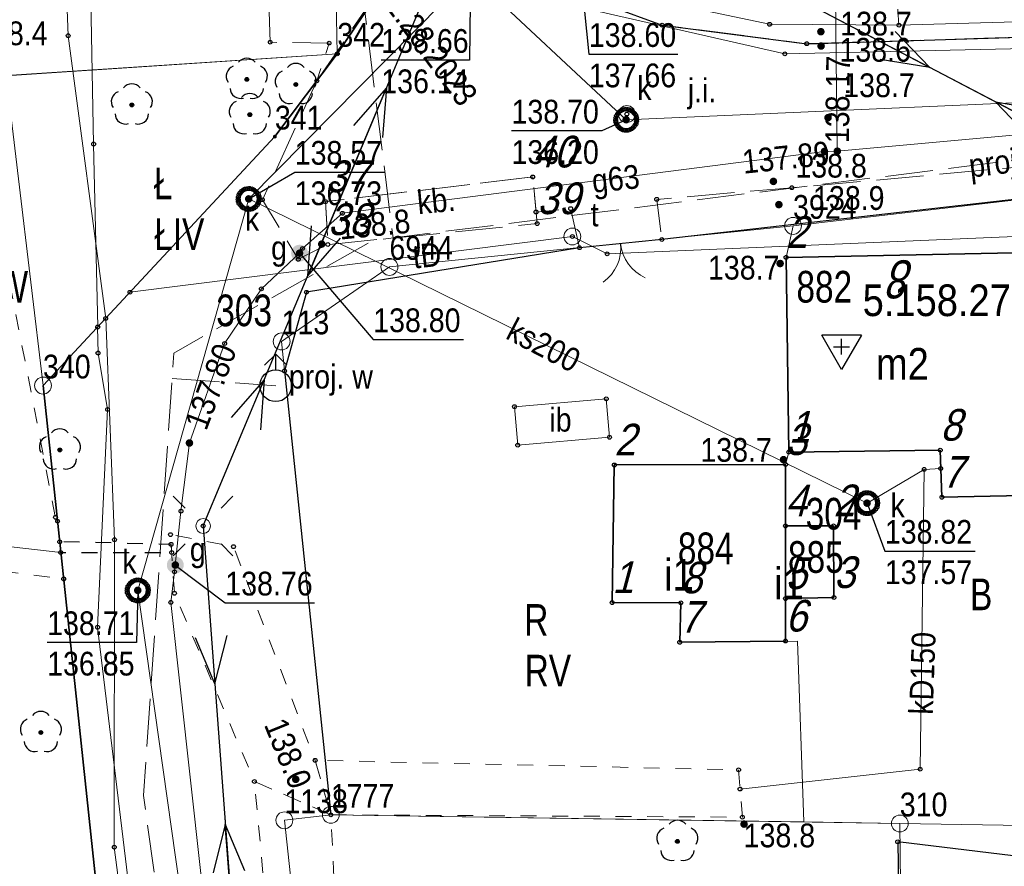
# Model space of a CAD drawing. Header units: metres. Extents: x 5548743 to 5556416, y 5707500 to 5714000.
# Tile 134 of 244: x 5553891 to 5553938, y 5710919 to 5710960. Entities that reach past the tile are written whole.
import ezdxf
from ezdxf.enums import TextEntityAlignment as Align

# ---------------------------------------------------------------- set-up
doc = ezdxf.new("R2010")
doc.units = ezdxf.units.M
for name, pattern in [('0.75_0.75', [1.5, 0.75, -0.75]), ('1.5_0.75', [2.25, 1.5, -0.75]), ('2.25_0.75', [3, 2.25, -0.75]), ('219-1000', [0]), ('otob_1000', [0]), ('suep_nn_1000', [0])]:
    doc.linetypes.add(name, pattern=pattern)
doc.layers.get('0').update_dxf_attribs({"color": 2, "lineweight": 5})
doc.styles.get("Standard").update_dxf_attribs({"font": 'Working1250', "width": 0.75})
doc.linetypes.add('902-1000', pattern='A,5,0,[1,ksztalty.shx,S=1,R=0,X=0,Y=0],5', length=10)

# ---------------------------------------------------------------- blocks, each defined once
blk = doc.blocks.new('PUNKTBUD')
at = {"color": 0}
blk.add_circle((0, 0), 0.09, dxfattribs=at)
blk = doc.blocks.new('203')
at = {"linetype": 'Continuous', "lineweight": 0}
h = blk.add_hatch(color=0, dxfattribs=at)
edge = h.paths.add_edge_path()
edge.add_arc((0, 0), 0.09, 0, 360)
blk = doc.blocks.new('202')
at = {"color": 0, "linetype": 'Continuous', "lineweight": 0}
blk.add_circle((0, 0), 0.4, dxfattribs=at)
blk = doc.blocks.new('SUEP1')
at = {"color": 0, "linetype": 'Continuous'}
for p, q in [((7.5, 0), (5.25, 0.75)), ((22.5, 0), (20.25, 0.75)), ((0, 0), (7.5, 0)), ((7.5, 0), (5.25, -0.75)), ((7.5, 0), (22.5, 0)), ((22.5, 0), (20.25, -0.75))]:
    blk.add_line(p, q, dxfattribs=at)
blk = doc.blocks.new('OP021')
at = {"linetype": 'Continuous', "lineweight": 13}
h = blk.add_hatch(color=0, dxfattribs=at)
edge = h.paths.add_edge_path()
edge.add_arc((0, 0), 0.1, 0, 360)
at = {"color": 0, "linetype": 'Continuous', "lineweight": -3}
for centre, start, end in [((0, 0.5), 38.316, 141.684), ((-0.476, 0.154), 110.388, 213.756), ((0.476, 0.154), 326.244, 69.612), ((-0.294, -0.404), 182.272, 285.64), ((0.294, -0.404), 254.36, 357.728), ((0.294, -0.404), 254.36, 357.728)]:
    blk.add_arc(centre, 0.5, start, end, dxfattribs=at)
blk = doc.blocks.new('PW01')
at = {"linetype": 'Continuous', "lineweight": 13}
h = blk.add_hatch(color=0, dxfattribs=at)
edge = h.paths.add_edge_path()
edge.add_arc((0, 0), 0.18, 0, 360)
blk = doc.blocks.new('US22')
at = {"color": 0, "linetype": 'Continuous', "lineweight": 0}
blk.add_circle((0, 0), 0.4, dxfattribs=at)
blk = doc.blocks.new('US25')
at = {"linetype": 'Continuous', "lineweight": 13}
h = blk.add_hatch(color=0, dxfattribs=at)
edge = h.paths.add_edge_path()
edge.add_arc((0, 0), 0.4, 0, 360)
blk = doc.blocks.new('US15')
at = {"color": 0, "linetype": 'Continuous', "lineweight": 13}
blk.add_circle((0, 0), 0.35, dxfattribs=at)
blk = doc.blocks.new('SM01')
at = {"color": 0, "linetype": 'Continuous', "lineweight": 13}
for p, q in [((-0.848, 0.848), (-1.414, 1.414)), ((0.849, 0.848), (1.414, 1.414)), ((-0.848, -0.849), (-1.414, -1.414)), ((0.849, -0.849), (1.414, -1.414))]:
    blk.add_line(p, q, dxfattribs=at)
blk.add_circle((0, 0), 0.35, dxfattribs=at)
blk = doc.blocks.new('OK02')
at = {"color": 0, "linetype": 'Continuous', "lineweight": 0}
for centre, start, end in [((-2, 0), 0, 60), ((2, 0), 120, 180)]:
    blk.add_arc(centre, 2, start, end, dxfattribs=at)
blk = doc.blocks.new('PIKIETAW1891')
at = {"color": 0}
blk.add_circle((0, 0), 0.09, dxfattribs=at)
blk = doc.blocks.new('SUWH')
at = {"color": 0, "linetype": 'Continuous'}
for p in [(-0.531, 0.969), (0, 0.75), (0.531, 0.969)]:
    blk.add_line(p, (0, 1.5), dxfattribs=at)
blk.add_circle((0, 0), 0.75, dxfattribs=at)
blk = doc.blocks.new('OSSH')
at = {"color": 0}
for p, q in [((0, -1.081), (-0.936, 0.543)), ((0.939, 0.543), (-0.936, 0.543)), ((0.939, 0.543), (0, -1.081)), ((-0.375, 0), (0.375, 0)), ((0, -0.375), (0, 0.375))]:
    blk.add_line(p, q, dxfattribs=at)

msp = doc.modelspace()

# ---------------------------------------------------------------- linework, layer by layer
at = {"layer": '216-obręb ewidencyjny', "color": 7, "linetype": 'CONTINUOUS', "lineweight": 25, "flags": 128}
for points in [[(5554071.31, 5710851.03), (5553986.88, 5710847.87), (5553915.76, 5710845.22), (5553910.44, 5710845.2), (5553911.5, 5710820.71), (5553904.73, 5710820.6), (5553896.92, 5710899.02), (5553892.31, 5710942.26), (5553903.3, 5710954.05), (5553906.26, 5710957.97), (5553912.79, 5710967.66), (5553894.7, 5710988.34), (5553891.72, 5710994.27), (5553882.09, 5711004.3), (5553743.73, 5711038.3), (5553612.37, 5711075.32), (5553601.68, 5711074.75), (5553558.31, 5711100.51), (5553551.94, 5711103.67), (5553470.54, 5711120.23)], [(5553470.54, 5711120.23), (5553551.94, 5711103.67), (5553558.31, 5711100.51), (5553601.68, 5711074.75), (5553612.37, 5711075.32), (5553743.73, 5711038.3), (5553882.09, 5711004.3), (5553891.72, 5710994.27), (5553894.7, 5710988.34), (5553912.79, 5710967.66), (5553906.26, 5710957.97), (5553903.3, 5710954.05), (5553892.31, 5710942.26), (5553896.92, 5710899.02), (5553904.73, 5710820.6), (5553911.5, 5710820.71), (5553910.44, 5710845.2), (5553915.76, 5710845.22), (5553986.88, 5710847.87), (5554071.31, 5710851.03)]]:
    msp.add_lwpolyline(points, dxfattribs=at)
at = {"layer": '217-kontur klasyfikacyjny', "color": 3, "linetype": 'CONTINUOUS', "lineweight": 18, "flags": 128}
for points in [[(5553906.26, 5710957.97), (5553890.56, 5710956.94)], [(5553903.3, 5710954.05), (5553906.26, 5710957.97)], [(5553890.56, 5710956.94), (5553892.31, 5710942.26)], [(5553892.31, 5710942.26), (5553903.3, 5710954.05)], [(5553927.86, 5710949.82), (5553908.73, 5710947.88)], [(5553927.53, 5710948.33), (5553927.86, 5710949.82)], [(5553927.66, 5710939.11), (5553927.53, 5710948.33)], [(5553908.73, 5710947.88), (5553903.62, 5710944.35)], [(5553903.62, 5710944.35), (5553905.95, 5710921.93)], [(5553927.51, 5710938.52), (5553927.66, 5710939.11)], [(5553919.29, 5710931.98), (5553919.39, 5710938.5)], [(5553919.39, 5710938.5), (5553927.51, 5710938.52)], [(5553893.15, 5710934.35), (5553890.23, 5710934.68)], [(5553896.92, 5710899.02), (5553893.15, 5710934.35)], [(5553922.54, 5710931.97), (5553919.29, 5710931.98)], [(5553922.49, 5710930.1), (5553922.54, 5710931.97)], [(5553928.07, 5710930.15), (5553922.49, 5710930.1)], [(5553928.37, 5710921.59), (5553928.07, 5710930.15)], [(5553905.95, 5710921.93), (5553928.37, 5710921.59)]]:
    msp.add_lwpolyline(points, dxfattribs=at)
at = {"layer": '218-kontur użytku gruntowego', "color": 3, "linetype": 'CONTINUOUS', "lineweight": 18, "flags": 128}
for points in [[(5553906.26, 5710957.97), (5553912.79, 5710967.66)], [(5553912.79, 5710967.66), (5553906.26, 5710957.97)], [(5553906.26, 5710957.97), (5553906.18, 5710962.25)], [(5553906.18, 5710962.25), (5553906.26, 5710957.97)], [(5553890.56, 5710956.94), (5553906.26, 5710957.97)], [(5553906.26, 5710957.97), (5553890.56, 5710956.94)], [(5553903.3, 5710954.05), (5553906.26, 5710957.97)], [(5553906.26, 5710957.97), (5553903.3, 5710954.05)], [(5553892.31, 5710942.26), (5553890.56, 5710956.94)], [(5553890.56, 5710956.94), (5553892.31, 5710942.26)], [(5553892.31, 5710942.26), (5553903.3, 5710954.05)], [(5553903.3, 5710954.05), (5553892.31, 5710942.26)], [(5553954.46, 5710952.92), (5553927.86, 5710949.82)], [(5553927.86, 5710949.82), (5553954.46, 5710952.92)], [(5553927.86, 5710949.82), (5553908.73, 5710947.88)], [(5553908.73, 5710947.88), (5553927.86, 5710949.82)], [(5553927.53, 5710948.33), (5553927.86, 5710949.82)], [(5553927.86, 5710949.82), (5553927.53, 5710948.33)], [(5553927.66, 5710939.11), (5553927.53, 5710948.33)], [(5553927.53, 5710948.33), (5553927.66, 5710939.11)], [(5553908.73, 5710947.88), (5553903.62, 5710944.35)], [(5553903.62, 5710944.35), (5553908.73, 5710947.88)], [(5553903.62, 5710944.35), (5553905.95, 5710921.93)], [(5553905.95, 5710921.93), (5553903.62, 5710944.35)], [(5553893.15, 5710934.35), (5553892.31, 5710942.26)], [(5553892.31, 5710942.26), (5553893.15, 5710934.35)], [(5553927.51, 5710938.52), (5553927.66, 5710939.11)], [(5553927.66, 5710939.11), (5553927.51, 5710938.52)], [(5553919.29, 5710931.98), (5553919.39, 5710938.5)], [(5553919.39, 5710938.5), (5553919.29, 5710931.98)], [(5553919.39, 5710938.5), (5553927.51, 5710938.52)], [(5553927.51, 5710938.52), (5553919.39, 5710938.5)], [(5553893.15, 5710934.35), (5553890.23, 5710934.68)], [(5553890.23, 5710934.68), (5553893.15, 5710934.35)], [(5553896.92, 5710899.02), (5553893.15, 5710934.35)], [(5553893.15, 5710934.35), (5553896.92, 5710899.02)], [(5553922.54, 5710931.97), (5553919.29, 5710931.98)], [(5553919.29, 5710931.98), (5553922.54, 5710931.97)], [(5553922.49, 5710930.1), (5553922.54, 5710931.97)], [(5553922.54, 5710931.97), (5553922.49, 5710930.1)], [(5553928.07, 5710930.15), (5553922.49, 5710930.1)], [(5553922.49, 5710930.1), (5553928.07, 5710930.15)], [(5553928.37, 5710921.59), (5553928.07, 5710930.15)], [(5553928.07, 5710930.15), (5553928.37, 5710921.59)], [(5553905.95, 5710921.93), (5553903.75, 5710921.67)], [(5553903.75, 5710921.67), (5553905.95, 5710921.93)], [(5553903.75, 5710921.67), (5553906.57, 5710895.58)], [(5553906.57, 5710895.58), (5553903.75, 5710921.67)], [(5553905.95, 5710921.93), (5553928.37, 5710921.59)], [(5553928.37, 5710921.59), (5553905.95, 5710921.93)], [(5553928.37, 5710921.59), (5553932.92, 5710921.52)], [(5553932.92, 5710921.52), (5553928.37, 5710921.59)], [(5553932.92, 5710921.52), (5553955.43, 5710921.16)], [(5553933.22, 5710894.23), (5553932.92, 5710921.52)], [(5553955.43, 5710921.16), (5553932.92, 5710921.52)], [(5553932.92, 5710921.52), (5553933.22, 5710894.23)]]:
    msp.add_lwpolyline(points, dxfattribs=at)
at = {"layer": '219-działka ewidencyjna', "color": 7, "linetype": '219-1000', "lineweight": 18, "flags": 128}
for points in [[(5553912.79, 5710967.66), (5553906.26, 5710957.97)], [(5553906.26, 5710957.97), (5553906.18, 5710962.25)], [(5553906.26, 5710957.97), (5553813.86, 5710951.83)], [(5553906.26, 5710957.97), (5553903.3, 5710954.05)], [(5553903.3, 5710954.05), (5553892.31, 5710942.26)], [(5553954.46, 5710952.92), (5553927.86, 5710949.82)], [(5553927.86, 5710949.82), (5553908.73, 5710947.88)], [(5553908.73, 5710947.88), (5553903.62, 5710944.35)], [(5553903.62, 5710944.35), (5553905.95, 5710921.93)], [(5553892.31, 5710942.26), (5553896.92, 5710899.02)], [(5553905.95, 5710921.93), (5553903.75, 5710921.67)], [(5553903.75, 5710921.67), (5553906.57, 5710895.58)], [(5553905.95, 5710921.93), (5553932.92, 5710921.52)], [(5553932.92, 5710921.52), (5553955.43, 5710921.16)], [(5553932.92, 5710921.52), (5553933.27, 5710890.02)]]:
    msp.add_lwpolyline(points, dxfattribs=at)
at = {"layer": '312-budynek ewidencyjny', "color": 7, "linetype": 'CONTINUOUS', "lineweight": 35, "flags": 128}
for points in [[(5553927.53, 5710948.33), (5553939.08, 5710948.56)], [(5553927.66, 5710939.11), (5553927.53, 5710948.33)], [(5553934.84, 5710939.2), (5553927.66, 5710939.11)], [(5553934.92, 5710936.97), (5553934.84, 5710939.2)], [(5553919.29, 5710931.98), (5553919.39, 5710938.5)], [(5553919.39, 5710938.5), (5553927.51, 5710938.52)], [(5553927.51, 5710938.52), (5553927.5, 5710935.61)], [(5553938.73, 5710937.06), (5553934.92, 5710936.97)], [(5553927.5, 5710935.61), (5553929.78, 5710935.62)], [(5553927.5, 5710935.61), (5553927.5, 5710932.17)], [(5553927.5, 5710932.17), (5553927.5, 5710935.61)], [(5553929.78, 5710935.62), (5553929.8, 5710932.22)], [(5553922.54, 5710931.97), (5553919.29, 5710931.98)], [(5553922.49, 5710930.1), (5553922.54, 5710931.97)], [(5553929.8, 5710932.22), (5553927.5, 5710932.17)], [(5553927.5, 5710932.17), (5553927.5, 5710930.16)], [(5553927.5, 5710930.16), (5553922.49, 5710930.1)]]:
    msp.add_lwpolyline(points, dxfattribs=at)
at = {"layer": 'brama', "color": 7, "linetype": 'otob_1000', "lineweight": 18, "flags": 128}
msp.add_lwpolyline([(5553921.64, 5710949.18), (5553917.74, 5710948.79)], dxfattribs=at)
at = {"layer": 'chodnik', "color": 7, "linetype": '1.5_0.75', "lineweight": 18, "flags": 128}
msp.add_lwpolyline([(5553911.77, 5710966.14), (5553913.29, 5710964.63), (5553915.94, 5710962.26), (5553919.14, 5710960.24), (5553921.65, 5710959.33), (5553928.51, 5710958.45), (5553958.35, 5710959.37), (5553959.59, 5710961.29), (5553957.47, 5710961.21), (5553956.17, 5710961.16), (5553947.2, 5710960.83), (5553943.96, 5710960.76), (5553935.01, 5710960.55), (5553933.88, 5710960.53), (5553931.48, 5710960.47), (5553927.94, 5710960.43), (5553925.43, 5710960.4), (5553918.35, 5710962.94), (5553915.06, 5710965.55), (5553912.79, 5710967.66)], close=True, dxfattribs=at)
at = {"layer": 'inna budowla', "color": 7, "linetype": 'CONTINUOUS', "lineweight": 18, "flags": 128}
msp.add_lwpolyline([(5553914.66, 5710941.26), (5553914.81, 5710939.44), (5553919.16, 5710939.81), (5553919.01, 5710941.63)], close=True, dxfattribs=at)
at = {"layer": 'jezdnia', "color": 7, "linetype": '2.25_0.75', "lineweight": 18, "flags": 128}
for points in [[(5553928.51, 5710958.45), (5553921.65, 5710959.33), (5553919.14, 5710960.24), (5553915.94, 5710962.26), (5553913.29, 5710964.63), (5553911.77, 5710966.14), (5553906.26, 5710957.97), (5553905.29, 5710956.69), (5553902.71, 5710951.06), (5553904.41, 5710948.24), (5553905.81, 5710948.94), (5553905.7, 5710950.97), (5553915.52, 5710952.14), (5553915.68, 5710950.48), (5553917.32, 5710950.64), (5553917.74, 5710948.79), (5553921.64, 5710949.18), (5553921.4, 5710951.08), (5553927.8, 5710951.63), (5553944.82, 5710953.18), (5553964.37, 5710954.72), (5553988.99, 5710955.7), (5554020.48, 5710956.56), (5554065.36, 5710958.26), (5554070.78, 5710957.91), (5554079.89, 5710956.54), (5554090.24, 5710954.4), (5554103, 5710951.14), (5554112.66, 5710948.84), (5554122.2, 5710948.32), (5554134.88, 5710948.4), (5554144.89, 5710948.97), (5554150.06, 5710949.42), (5554149.93, 5710954.19), (5554141.33, 5710952.71), (5554131.39, 5710951.8), (5554124.08, 5710951.83), (5554112.17, 5710953.6), (5554099.82, 5710956.53), (5554074.96, 5710962.7), (5554025.4, 5710961.02), (5553986.51, 5710960.06), (5553972.04, 5710959.73), (5553970.18, 5710962.02), (5553966.65, 5710965.5), (5553965.79, 5710996.34), (5553967.48, 5710998.69), (5553967.31, 5711004.62), (5553963.56, 5711004.53), (5553959.35, 5711004.33), (5553959.54, 5710998.57), (5553961.68, 5710996.67), (5553962.73, 5710965.35), (5553959.59, 5710961.29), (5553958.35, 5710959.37)], [(5553905.29, 5710956.69), (5553911.77, 5710966.14), (5553893.14, 5710986.78), (5553894.7, 5710988.34), (5553887.87, 5710995.91), (5553883.04, 5710995.87), (5553874.25, 5710999.95), (5553867.45, 5711002.54), (5553866.08, 5710999.26), (5553875.8, 5710995.52), (5553877.49, 5710994.61), (5553881.55, 5710992.21), (5553886.56, 5710988.23), (5553889.88, 5710985.16), (5553893.35, 5710981.53), (5553895.08, 5710978.92), (5553903.71, 5710966.36), (5553904.34, 5710965.05), (5553904.57, 5710962.87), (5553902.99, 5710960.92), (5553903.08, 5710958.52), (5553905.87, 5710958.48)]]:
    msp.add_lwpolyline(points, close=True, dxfattribs=at)
at = {"layer": 'krawężnik', "color": 7, "linetype": 'CONTINUOUS', "lineweight": 25, "flags": 128}
msp.add_lwpolyline([(5553911.77, 5710966.14), (5553913.29, 5710964.63), (5553915.94, 5710962.26), (5553919.14, 5710960.24), (5553921.65, 5710959.33), (5553928.51, 5710958.45), (5553958.35, 5710959.37)], dxfattribs=at)
at = {"layer": 'obszar utwardzony', "color": 7, "linetype": '2.25_0.75', "lineweight": 18, "flags": 128}
msp.add_lwpolyline([(5553915.52, 5710952.14), (5553905.7, 5710950.97), (5553905.81, 5710948.94), (5553915.73, 5710949.93)], close=True, dxfattribs=at)
at = {"layer": 'ogrodzenie trwałe', "color": 7, "linetype": '902-1000', "lineweight": 25, "flags": 128}
for points in [[(5553944.45, 5710951.76), (5553921.64, 5710949.18)], [(5553917.74, 5710948.79), (5553904.8, 5710946.68), (5553903.76, 5710942.95), (5553905.95, 5710921.93)], [(5553956.2, 5710851.73), (5553955.68, 5710896.57), (5553955.48, 5710917.91), (5553932.82, 5710920.65), (5553933.25, 5710891.26)]]:
    msp.add_lwpolyline(points, dxfattribs=at)
at = {"layer": 'przepust', "color": 7, "linetype": '0.75_0.75', "lineweight": 25, "flags": 128}
msp.add_lwpolyline([(5553893.1, 5710934.86), (5553893.15, 5710934.35), (5553898.41, 5710934.35), (5553898.38, 5710934.74)], close=True, dxfattribs=at)
at = {"layer": 'przewód elektroenergetyczny niskiego napięcia', "color": 1, "linetype": 'suep_nn_1000', "lineweight": 18, "flags": 128}
for points in [[(5553913.54, 5710968.21), (5553899.9, 5710935.61)], [(5553944.1, 5710952.21), (5553914.41, 5710967.77)], [(5553914.41, 5710967.77), (5553944.1, 5710952.21)], [(5553899.9, 5710935.61), (5553902.62, 5710899.04)], [(5553902.62, 5710899.04), (5553899.9, 5710935.61)]]:
    msp.add_lwpolyline(points, dxfattribs=at)
at = {"layer": 'przewód gazowy', "color": 40, "linetype": 'CONTINUOUS', "lineweight": 18, "flags": 128}
for points in [[(5553929.73, 5710973.83), (5553929.96, 5710953.36)], [(5553905.47, 5710879.67), (5553905.41, 5710883.84), (5553900.24, 5710915.15), (5553898.37, 5710931.99), (5553898.54, 5710933.44), (5553898.58, 5710933.76), (5553898.85, 5710936.31), (5553899.25, 5710939.54), (5553900.92, 5710944.25), (5553902.66, 5710946.84), (5553904.47, 5710948.53), (5553904.61, 5710948.75), (5553906.5, 5710950.42), (5553929.35, 5710953.35), (5553929.96, 5710953.36), (5553947.31, 5710954.94), (5553949.78, 5710955.07), (5553950.21, 5710955.12), (5553963.74, 5710955.86)]]:
    msp.add_lwpolyline(points, dxfattribs=at)
at = {"layer": 'przewód kanalizacyjny', "color": 34, "linetype": 'CONTINUOUS', "lineweight": 18, "flags": 128}
for points in [[(5553945.3, 5710958.36), (5553927.47, 5710957.97), (5553917.96, 5710960.14), (5553911.8, 5710966.19)], [(5553912.58, 5710961.75), (5553902.06, 5710951.1), (5553896.8, 5710932.56), (5553904.19, 5710880.36)], [(5553912.58, 5710961.75), (5553919.95, 5710954.85), (5553946.57, 5710956.01), (5553977.08, 5710957.58), (5554004.51, 5710958.39), (5554036.56, 5710959.31), (5554078.87, 5710960.15), (5554087.23, 5710957.88), (5554102.98, 5710953.76)], [(5553931.37, 5710936.69), (5553902.06, 5710951.1)], [(5553934.08, 5710938.29), (5553934.86, 5710938.33)], [(5553925.35, 5710923.15), (5553933.89, 5710924.09), (5553934.08, 5710938.29)], [(5553934.08, 5710938.29), (5553931.37, 5710936.69)]]:
    msp.add_lwpolyline(points, dxfattribs=at)
at = {"layer": 'przewód telekomunikacyjny podziemny', "color": 30, "linetype": 'CONTINUOUS', "lineweight": 18, "flags": 128}
for points in [[(5553895.28, 5710945.44), (5553893.5, 5710958.83), (5553892.7, 5710979.99), (5553889.87, 5710983.43), (5553884.74, 5710987.65), (5553877.6, 5710992.05), (5553880.37, 5710997.54), (5553882.7, 5711003.66)], [(5553883.17, 5711003.17), (5553881.65, 5710999.21), (5553879.71, 5710992.93), (5553886.15, 5710988.14), (5553890.51, 5710983.95), (5553892.07, 5710982.4), (5553893.8, 5710979.26), (5553894.28, 5710976.8), (5553894.71, 5710953.7), (5553894.91, 5710945.04)], [(5553896.43, 5710946.68), (5553917.4, 5710949.32), (5553919.05, 5710948.5), (5553938.75, 5710949.33), (5553939.08, 5710948.56)], [(5553910.72, 5710838.9), (5553904.32, 5710839.18), (5553902.68, 5710862.77), (5553899.48, 5710891.48), (5553895.69, 5710920.4), (5553895.7, 5710934.96), (5553895.28, 5710945.44)], [(5554060.89, 5710852.6), (5554032.86, 5710850.58), (5554014.52, 5710849.9), (5553973.93, 5710848.79), (5553953.82, 5710847.68), (5553939.13, 5710846.03), (5553912.9, 5710846.54), (5553905.2, 5710846.51), (5553904.76, 5710847.23), (5553903.63, 5710860.73), (5553901.42, 5710885.39), (5553896.68, 5710916.05), (5553894.9, 5710930.81), (5553895.37, 5710941.13), (5553894.92, 5710943.8), (5553894.9, 5710945.03)]]:
    msp.add_lwpolyline(points, dxfattribs=at)
at = {"layer": 'przewód wodociągowy', "color": 5, "linetype": 'CONTINUOUS', "lineweight": 18, "flags": 128}
for points in [[(5553934.88, 5710973.22), (5553931.97, 5710973.14), (5553932.88, 5710959.33)], [(5553914.63, 5710964.41), (5553918.83, 5710961.05), (5553926.75, 5710959.37), (5553932.88, 5710959.33), (5553966.12, 5710960.27), (5553977.01, 5710960.81), (5553990.25, 5710960.9), (5554002.6, 5710961.4), (5554002.43, 5710947.86)]]:
    msp.add_lwpolyline(points, dxfattribs=at)
at = {"layer": 'przewód wodociągowy - ob. projektowany', "color": 5, "linetype": '2.25_0.75', "lineweight": 18, "flags": 128}
for points in [[(5553887.42, 5710998.17), (5553890.55, 5710994.83), (5553897.32, 5710982.96), (5553894.47, 5710980.16), (5553907.19, 5710962.96), (5553908.9, 5710949.25)], [(5554107.28, 5710876.03), (5554107.97, 5710853.36), (5554090.67, 5710852.84), (5554032.69, 5710850.01), (5553996.93, 5710848.77), (5553969.84, 5710847.8), (5553945.14, 5710847.61), (5553936.88, 5710846.93), (5553906.1, 5710847.43), (5553902.43, 5710884.2), (5553897.07, 5710922.84), (5553898.51, 5710943.8), (5553907.97, 5710949.14), (5553949.74, 5710954.35), (5553984.36, 5710956.01), (5554024.25, 5710957.13), (5554023.46, 5710957.1), (5554075.15, 5710958.83), (5554112.84, 5710949.5), (5554123.24, 5710948.39), (5554138.4, 5710948.56), (5554149.51, 5710949.51), (5554153.89, 5710948.49)], [(5553898.43, 5710942.59), (5553903.34, 5710942.25)]]:
    msp.add_lwpolyline(points, dxfattribs=at)
at = {"layer": 'rzedna-Atr2', "color": 7, "flags": 128}
for points in [[(5553912.58, 5710961.75), (5553912.53, 5710957.67), (5553908.343, 5710957.67)], [(5553917.96, 5710960.14), (5553918.18, 5710957.95), (5553922.407, 5710957.95)], [(5553919.95, 5710954.85), (5553918.79, 5710954.32), (5553914.515, 5710954.32)], [(5553902.06, 5710951.1), (5553904.24, 5710952.37), (5553908.531, 5710952.37)], [(5553904.47, 5710948.53), (5553907.96, 5710944.44), (5553912.235, 5710944.44)], [(5553931.37, 5710936.69), (5553932.21, 5710934.42), (5553936.501, 5710934.42)], [(5553898.58, 5710933.76), (5553900.95, 5710931.97), (5553905.185, 5710931.97)], [(5553896.8, 5710932.56), (5553896.74, 5710930.09), (5553892.505, 5710930.09)]]:
    msp.add_lwpolyline(points, dxfattribs=at)
at = {"layer": 'rów melioracyjny (poligon)', "color": 7, "linetype": '0.75_0.75', "lineweight": 18, "flags": 128}
for points in [[(5553893.29, 5710933.1), (5553893, 5710935.84), (5553892.9, 5710936.02), (5553888.67, 5710957.71), (5553885.66, 5710957.41), (5553890.38, 5710933.47)], [(5553902.33, 5710923.51), (5553905.95, 5710921.93), (5553905.21, 5710924.51), (5553901.34, 5710934.63), (5553898.35, 5710935.2), (5553898.54, 5710932.42)], [(5553905.95, 5710921.93), (5553925.46, 5710921.82), (5553925.28, 5710924.06), (5553905.21, 5710924.51)], [(5553913.91, 5710845.21), (5553915.76, 5710845.22), (5553915.57, 5710850.22), (5553911.71, 5710880.62), (5553910.64, 5710884.58), (5553909.45, 5710889.03), (5553908.59, 5710893.59), (5553907.21, 5710897.57), (5553905.95, 5710921.93), (5553902.33, 5710923.51), (5553904.79, 5710897.31), (5553909.62, 5710880.44), (5553913.68, 5710850.23)]]:
    msp.add_lwpolyline(points, close=True, dxfattribs=at)
at = {"layer": 'studnia kanalizacyjna', "color": 34, "linetype": 'CONTINUOUS', "lineweight": 18, "flags": 128}
for points in [[(5553920.45, 5710954.86), (5553920.44, 5710954.76), (5553920.42, 5710954.66), (5553920.36, 5710954.57), (5553920.29, 5710954.48), (5553920.21, 5710954.42), (5553920.11, 5710954.37), (5553920.01, 5710954.35), (5553919.91, 5710954.35), (5553919.81, 5710954.36), (5553919.71, 5710954.41), (5553919.63, 5710954.47), (5553919.56, 5710954.55), (5553919.5, 5710954.64), (5553919.46, 5710954.74), (5553919.45, 5710954.83), (5553919.46, 5710954.94), (5553919.49, 5710955.04), (5553919.55, 5710955.13), (5553919.61, 5710955.21), (5553919.69, 5710955.27), (5553919.79, 5710955.32), (5553919.89, 5710955.35), (5553919.99, 5710955.35), (5553920.09, 5710955.33), (5553920.19, 5710955.28), (5553920.27, 5710955.22), (5553920.34, 5710955.15), (5553920.41, 5710955.06), (5553920.44, 5710954.96)], [(5553902.56, 5710951.11), (5553902.55, 5710951.01), (5553902.52, 5710950.91), (5553902.47, 5710950.82), (5553902.4, 5710950.73), (5553902.32, 5710950.67), (5553902.22, 5710950.62), (5553902.12, 5710950.6), (5553902.02, 5710950.59), (5553901.92, 5710950.61), (5553901.82, 5710950.66), (5553901.74, 5710950.72), (5553901.67, 5710950.8), (5553901.6, 5710950.89), (5553901.57, 5710950.98), (5553901.56, 5710951.08), (5553901.57, 5710951.18), (5553901.6, 5710951.29), (5553901.65, 5710951.38), (5553901.72, 5710951.46), (5553901.8, 5710951.52), (5553901.9, 5710951.57), (5553902, 5710951.59), (5553902.1, 5710951.6), (5553902.2, 5710951.58), (5553902.3, 5710951.53), (5553902.38, 5710951.47), (5553902.45, 5710951.4), (5553902.52, 5710951.31), (5553902.55, 5710951.21)], [(5553931.87, 5710936.7), (5553931.86, 5710936.6), (5553931.84, 5710936.5), (5553931.78, 5710936.41), (5553931.71, 5710936.33), (5553931.63, 5710936.27), (5553931.53, 5710936.21), (5553931.43, 5710936.19), (5553931.33, 5710936.19), (5553931.23, 5710936.21), (5553931.13, 5710936.25), (5553931.05, 5710936.31), (5553930.98, 5710936.39), (5553930.92, 5710936.48), (5553930.88, 5710936.58), (5553930.87, 5710936.68), (5553930.88, 5710936.78), (5553930.91, 5710936.88), (5553930.96, 5710936.97), (5553931.03, 5710937.05), (5553931.11, 5710937.11), (5553931.21, 5710937.17), (5553931.31, 5710937.19), (5553931.41, 5710937.19), (5553931.51, 5710937.17), (5553931.61, 5710937.13), (5553931.69, 5710937.07), (5553931.76, 5710936.99), (5553931.83, 5710936.9), (5553931.86, 5710936.8)], [(5553897.3, 5710932.57), (5553897.29, 5710932.47), (5553897.27, 5710932.37), (5553897.21, 5710932.28), (5553897.14, 5710932.2), (5553897.06, 5710932.13), (5553896.96, 5710932.08), (5553896.86, 5710932.06), (5553896.76, 5710932.06), (5553896.66, 5710932.08), (5553896.56, 5710932.12), (5553896.48, 5710932.18), (5553896.41, 5710932.26), (5553896.35, 5710932.35), (5553896.31, 5710932.45), (5553896.3, 5710932.55), (5553896.31, 5710932.65), (5553896.34, 5710932.75), (5553896.4, 5710932.84), (5553896.46, 5710932.92), (5553896.54, 5710932.98), (5553896.64, 5710933.03), (5553896.74, 5710933.06), (5553896.84, 5710933.06), (5553896.94, 5710933.04), (5553897.04, 5710932.99), (5553897.12, 5710932.94), (5553897.2, 5710932.86), (5553897.26, 5710932.77), (5553897.29, 5710932.67)]]:
    msp.add_lwpolyline(points, close=True, dxfattribs=at)

# ---------------------------------------------------------------- block references
at = {"layer": '202-punkt graniczny', "color": 7, "linetype": 'CONTINUOUS', "lineweight": 18}
for p in [(5553927.86, 5710949.82), (5553908.73, 5710947.88), (5553903.62, 5710944.35), (5553892.31, 5710942.26), (5553903.75, 5710921.67), (5553905.95, 5710921.93), (5553932.92, 5710921.52)]:
    msp.add_blockref('202', p, dxfattribs=at)
at = {"layer": '203-punkt graniczny', "color": 7, "linetype": 'CONTINUOUS', "lineweight": 18}
for p in [(5553906.26, 5710957.97), (5553903.3, 5710954.05)]:
    msp.add_blockref('203', p, dxfattribs=at)
at = {"layer": 'brama', "color": 7, "linetype": 'CONTINUOUS', "lineweight": 18, "rotation": 185.711}
msp.add_blockref('OK02', (5553919.69, 5710948.985), dxfattribs=at)
at = {"layer": 'drzewo liściaste', "color": 94, "linetype": 'CONTINUOUS', "lineweight": 18}
for p in [(5553901.97, 5710956.76), (5553904.29, 5710956.52), (5553896.52, 5710955.55), (5553902.11, 5710955.09), (5553893.11, 5710939.21), (5553892.21, 5710925.83), (5553922.38, 5710920.67)]:
    msp.add_blockref('OP021', p, dxfattribs=at)
at = {"layer": 'hydrant - ob. projektowany', "color": 5, "linetype": 'CONTINUOUS', "lineweight": 18}
msp.add_blockref('SUWH', (5553903.34, 5710942.25), dxfattribs=at)
at = {"layer": 'latarnia', "color": 7, "linetype": 'CONTINUOUS', "lineweight": 18}
msp.add_blockref('SM01', (5553899.9, 5710935.61), dxfattribs=at)
at = {"layer": 'pikieta naturalna', "color": 7, "linetype": 'CONTINUOUS', "lineweight": 13}
for p in [(5553929.18, 5710959.02), (5553929.19, 5710958.34), (5553929.52, 5710954.95), (5553926.93, 5710951.93), (5553927.19, 5710950.83), (5553905.52, 5710948.96), (5553927.25, 5710948.04), (5553927.41, 5710938.75), (5553904.29, 5710923.61), (5553925.54, 5710921.49)]:
    msp.add_blockref('PW01', p, dxfattribs=at)
at = {"layer": 'przewód elektroenergetyczny niskiego napięcia', "color": 1, "linetype": 'CONTINUOUS', "lineweight": 18}
for p, rotation in [((5553913.54, 5710968.21), 247.295), ((5553914.41, 5710967.77), 332.342), ((5553944.1, 5710952.21), 152.342), ((5553899.9, 5710935.61), 67.295), ((5553899.9, 5710935.61), 274.254), ((5553902.62, 5710899.04), 94.254)]:
    msp.add_blockref('SUEP1', p, dxfattribs=dict(at, rotation=rotation))
at = {"layer": 'Punkt budynku', "color": 5, "linetype": 'CONTINUOUS', "lineweight": 13}
for p in [(5553927.53, 5710948.33), (5553934.84, 5710939.2), (5553927.66, 5710939.11), (5553919.39, 5710938.5), (5553927.51, 5710938.52), (5553934.92, 5710936.97), (5553927.5, 5710935.61), (5553929.78, 5710935.62), (5553927.5, 5710932.17), (5553929.8, 5710932.22), (5553919.29, 5710931.98), (5553922.54, 5710931.97), (5553922.49, 5710930.1), (5553927.5, 5710930.16)]:
    msp.add_blockref('PUNKTBUD', p, dxfattribs=at)
at = {"layer": 'Punkt roboczy BDOT GESUT K1', "color": 6, "linetype": 'CONTINUOUS', "lineweight": 18}
for p in [(5553921.65, 5710959.33), (5553921.65, 5710959.33), (5553921.65, 5710959.33), (5553926.75, 5710959.37), (5553932.88, 5710959.33), (5553932.88, 5710959.33), (5553893.5, 5710958.83), (5553929.18, 5710959.02), (5553903.08, 5710958.52), (5553905.87, 5710958.48), (5553928.51, 5710958.45), (5553928.51, 5710958.45), (5553928.51, 5710958.45), (5553929.19, 5710958.34), (5553906.26, 5710957.97), (5553927.47, 5710957.97), (5553901.97, 5710956.76), (5553904.29, 5710956.52), (5553905.29, 5710956.69), (5553905.29, 5710956.69), (5553896.52, 5710955.55), (5553902.11, 5710955.09), (5553919.49, 5710955.04), (5553919.55, 5710955.13), (5553919.61, 5710955.21), (5553919.69, 5710955.27), (5553919.79, 5710955.32), (5553919.89, 5710955.35), (5553919.98, 5710955.12), (5553919.99, 5710955.35), (5553920.09, 5710955.33), (5553920.19, 5710955.28), (5553920.27, 5710955.22), (5553920.34, 5710955.15), (5553920.41, 5710955.06), (5553919.45, 5710954.83), (5553919.46, 5710954.94), (5553919.46, 5710954.74), (5553919.5, 5710954.64), (5553919.56, 5710954.55), (5553919.95, 5710954.85), (5553920.36, 5710954.57), (5553920.42, 5710954.66), (5553920.44, 5710954.96), (5553920.44, 5710954.76), (5553920.45, 5710954.86), (5553929.52, 5710954.95), (5553919.63, 5710954.47), (5553919.71, 5710954.41), (5553919.81, 5710954.36), (5553919.91, 5710954.35), (5553920.01, 5710954.35), (5553920.11, 5710954.37), (5553920.21, 5710954.42), (5553920.29, 5710954.48), (5553894.71, 5710953.7), (5553929.35, 5710953.35), (5553929.35, 5710953.35), (5553929.96, 5710953.36), (5553929.96, 5710953.36), (5553929.96, 5710953.36), (5553915.52, 5710952.14), (5553915.52, 5710952.14), (5553926.93, 5710951.93), (5553901.6, 5710951.29), (5553901.65, 5710951.38), (5553901.72, 5710951.46), (5553901.8, 5710951.52), (5553901.9, 5710951.57), (5553902, 5710951.59), (5553902.1, 5710951.6), (5553902.2, 5710951.58), (5553902.3, 5710951.53), (5553902.38, 5710951.47), (5553902.45, 5710951.4), (5553902.52, 5710951.31), (5553927.8, 5710951.63), (5553901.56, 5710951.08), (5553901.57, 5710951.18), (5553901.57, 5710950.98), (5553901.6, 5710950.89), (5553902.06, 5710951.1), (5553902.06, 5710951.1), (5553902.06, 5710951.1), (5553902.47, 5710950.82), (5553902.52, 5710950.91), (5553902.55, 5710951.21), (5553902.55, 5710951.01), (5553902.56, 5710951.11), (5553902.71, 5710951.06), (5553905.7, 5710950.97), (5553905.7, 5710950.97), (5553921.4, 5710951.08), (5553927.19, 5710950.83), (5553901.67, 5710950.8), (5553901.74, 5710950.72), (5553901.82, 5710950.66), (5553901.92, 5710950.61), (5553902.02, 5710950.59), (5553902.12, 5710950.6), (5553902.22, 5710950.62), (5553902.32, 5710950.67), (5553902.4, 5710950.73), (5553906.5, 5710950.42), (5553915.68, 5710950.48), (5553917.32, 5710950.64), (5553915.73, 5710949.93), (5553905.52, 5710948.96), (5553917.4, 5710949.32), (5553917.4, 5710949.32), (5553921.64, 5710949.18), (5553921.64, 5710949.18), (5553921.64, 5710949.18), (5553904.47, 5710948.53), (5553904.47, 5710948.53), (5553904.61, 5710948.75), (5553905.81, 5710948.94), (5553905.81, 5710948.94), (5553917.74, 5710948.79), (5553917.74, 5710948.79), (5553917.74, 5710948.79), (5553919.05, 5710948.5), (5553904.41, 5710948.24), (5553927.25, 5710948.04), (5553896.43, 5710946.68), (5553902.66, 5710946.84), (5553904.8, 5710946.68), (5553895.28, 5710945.44), (5553895.28, 5710945.44), (5553894.9, 5710945.03), (5553894.91, 5710945.04), (5553900.92, 5710944.25), (5553894.92, 5710943.8), (5553903.76, 5710942.95), (5553919.01, 5710941.63), (5553895.37, 5710941.13), (5553914.66, 5710941.26), (5553919.16, 5710939.81), (5553893.11, 5710939.21), (5553899.25, 5710939.54), (5553899.25, 5710939.54), (5553914.81, 5710939.44), (5553927.41, 5710938.75), (5553934.08, 5710938.29), (5553934.08, 5710938.29), (5553934.08, 5710938.29), (5553934.86, 5710938.33), (5553930.91, 5710936.88), (5553930.96, 5710936.97), (5553931.03, 5710937.05), (5553931.11, 5710937.11), (5553931.21, 5710937.17), (5553931.31, 5710937.19), (5553931.41, 5710937.19), (5553931.51, 5710937.17), (5553931.61, 5710937.13), (5553931.69, 5710937.07), (5553931.76, 5710936.99), (5553931.83, 5710936.9), (5553930.87, 5710936.68), (5553930.88, 5710936.78), (5553930.88, 5710936.58), (5553930.92, 5710936.48), (5553930.98, 5710936.39), (5553931.37, 5710936.69), (5553931.37, 5710936.69), (5553931.37, 5710936.69), (5553931.78, 5710936.41), (5553931.84, 5710936.5), (5553931.86, 5710936.8), (5553931.86, 5710936.6), (5553931.87, 5710936.7), (5553892.9, 5710936.02), (5553898.85, 5710936.31), (5553931.05, 5710936.31), (5553931.13, 5710936.25), (5553931.23, 5710936.21), (5553931.33, 5710936.19), (5553931.43, 5710936.19), (5553931.53, 5710936.21), (5553931.63, 5710936.27), (5553931.71, 5710936.33), (5553893, 5710935.84), (5553899.9, 5710935.61), (5553899.9, 5710935.61), (5553899.9, 5710935.61), (5553895.7, 5710934.96), (5553898.35, 5710935.2), (5553893.1, 5710934.86), (5553898.38, 5710934.74), (5553901.34, 5710934.63), (5553893.15, 5710934.35), (5553898.41, 5710934.35), (5553898.58, 5710933.76), (5553898.58, 5710933.76), (5553893.29, 5710933.1), (5553898.54, 5710933.44), (5553896.31, 5710932.65), (5553896.34, 5710932.75), (5553896.4, 5710932.84), (5553896.46, 5710932.92), (5553896.54, 5710932.98), (5553896.64, 5710933.03), (5553896.74, 5710933.06), (5553896.84, 5710933.06), (5553896.94, 5710933.04), (5553897.04, 5710932.99), (5553897.12, 5710932.94), (5553897.2, 5710932.86), (5553897.26, 5710932.77), (5553897.29, 5710932.67), (5553896.3, 5710932.55), (5553896.31, 5710932.45), (5553896.35, 5710932.35), (5553896.41, 5710932.26), (5553896.48, 5710932.18), (5553896.8, 5710932.56), (5553896.8, 5710932.56), (5553897.14, 5710932.2), (5553897.21, 5710932.28), (5553897.27, 5710932.37), (5553897.29, 5710932.47), (5553897.3, 5710932.57), (5553898.54, 5710932.42), (5553896.56, 5710932.12), (5553896.66, 5710932.08), (5553896.76, 5710932.06), (5553896.86, 5710932.06), (5553896.96, 5710932.08), (5553897.06, 5710932.13), (5553898.37, 5710931.99), (5553894.9, 5710930.81), (5553892.21, 5710925.83), (5553905.21, 5710924.51), (5553905.21, 5710924.51), (5553925.28, 5710924.06), (5553933.89, 5710924.09), (5553902.33, 5710923.51), (5553902.33, 5710923.51), (5553904.29, 5710923.61), (5553925.35, 5710923.15), (5553905.95, 5710921.93), (5553905.95, 5710921.93), (5553905.95, 5710921.93), (5553905.95, 5710921.93), (5553925.46, 5710921.82), (5553925.54, 5710921.49), (5553922.38, 5710920.67), (5553932.82, 5710920.65), (5553895.69, 5710920.4)]:
    msp.add_blockref('PIKIETAW1891', p, dxfattribs=at)
at = {"layer": 'rzedna', "color": 34, "linetype": 'CONTINUOUS', "lineweight": 18}
for p in [(5553919.95, 5710954.85), (5553902.06, 5710951.1), (5553931.37, 5710936.69), (5553896.8, 5710932.56)]:
    msp.add_blockref('PW01', p, dxfattribs=at)
at = {"layer": 'rzedna', "color": 40, "linetype": 'CONTINUOUS', "lineweight": 18}
for p in [(5553929.35, 5710953.35), (5553929.96, 5710953.36), (5553904.47, 5710948.53), (5553899.25, 5710939.54), (5553898.58, 5710933.76)]:
    msp.add_blockref('PW01', p, dxfattribs=at)
at = {"layer": 'Szczegółowa osnowa geodezyjna wysokościowa', "color": 7, "linetype": 'CONTINUOUS', "lineweight": 13}
msp.add_blockref('OSSH', (5553930.16, 5710944.1), dxfattribs=at)
at = {"layer": 'słup przewodów napowietrznych', "color": 7, "linetype": 'CONTINUOUS', "lineweight": 18}
msp.add_blockref('US15', (5553899.9, 5710935.61), dxfattribs=at)
at = {"layer": 'właz do komory lub kanału - okrągły', "color": 7, "linetype": 'CONTINUOUS', "lineweight": 18}
for p in [(5553919.98, 5710955.12), (5553902.06, 5710951.1), (5553917.4, 5710949.32), (5553931.37, 5710936.69), (5553896.8, 5710932.56)]:
    msp.add_blockref('US22', p, dxfattribs=at)
at = {"layer": 'zasuwa lub zawór', "color": 40, "linetype": 'CONTINUOUS', "lineweight": 18}
for p in [(5553904.47, 5710948.53), (5553898.58, 5710933.76)]:
    msp.add_blockref('US25', p, dxfattribs=at)

# ---------------------------------------------------------------- texts
at = {"layer": '202-punkt graniczny-Atr103', "color": 7, "width": 0.9}
for s, p in [('3924', (5553927.86, 5710949.82)), ('3924', (5553927.86, 5710949.82)), ('6944', (5553908.73, 5710947.88)), ('6944', (5553908.73, 5710947.88)), ('113', (5553903.62, 5710944.35)), ('113', (5553903.62, 5710944.35)), ('340', (5553892.31, 5710942.26)), ('340', (5553892.31, 5710942.26)), ('1777', (5553905.95, 5710921.93)), ('1777', (5553905.95, 5710921.93)), ('1138', (5553903.75, 5710921.67)), ('1138', (5553903.75, 5710921.67)), ('310', (5553932.92, 5710921.52)), ('310', (5553932.92, 5710921.52))]:
    msp.add_text(s, height=1.125, dxfattribs=at).set_placement(p, align=Align.BOTTOM_LEFT)
at = {"layer": '203-punkt graniczny-Atr103', "color": 7, "width": 0.9}
for s, p in [('342', (5553906.26, 5710957.97)), ('342', (5553906.26, 5710957.97)), ('341', (5553903.3, 5710954.05)), ('341', (5553903.3, 5710954.05))]:
    msp.add_text(s, height=1.125, dxfattribs=at).set_placement(p, align=Align.BOTTOM_LEFT)
at = {"layer": '209-oznaczenie konturu klasyfikacyjnego', "color": 3, "linetype": 'CONTINUOUS', "lineweight": 18, "width": 0.79}
for s, p in [('ŁIV', (5553897.58, 5710950.18)), ('RV', (5553915.14, 5710929.51))]:
    msp.add_text(s, height=1.5, dxfattribs=at).set_placement(p, align=Align.TOP_LEFT)
at = {"layer": '210-oznaczenie konturu użytku gruntowego', "color": 3, "linetype": 'CONTINUOUS', "lineweight": 18, "width": 0.79}
for s, p in [('Ł', (5553897.56, 5710951.08)), ('W', (5553890.11, 5710946.19)), ('B', (5553936.25, 5710931.62)), ('R', (5553915.12, 5710930.41))]:
    msp.add_text(s, height=1.5, dxfattribs=at).set_placement(p)
at = {"layer": '211-numer działki ewidencyjnej', "color": 7, "linetype": 'CONTINUOUS', "lineweight": 18, "width": 0.79}
for s, p in [('303', (5553900.52, 5710945.07)), ('304', (5553928.46, 5710935.44))]:
    msp.add_text(s, height=1.5, dxfattribs=at).set_placement(p)
at = {"layer": '238-Punkt adresowy budynku', "color": 7, "linetype": 'CONTINUOUS', "lineweight": 18, "oblique": 15, "width": 0.79}
msp.add_text('8', height=1.8, rotation=179.846, dxfattribs=at).set_placement((5553933.11, 5710948.19), align=Align.CENTER)
at = {"layer": '312-oznaczenie budynku ewidencyjnego', "color": 7, "linetype": 'CONTINUOUS', "lineweight": 18, "width": 0.79}
for s, p in [('882', (5553928.02, 5710947.69)), ('884', (5553922.4, 5710935.3)), ('885', (5553927.62, 5710934.89))]:
    msp.add_text(s, height=1.5, dxfattribs=at).set_placement(p, align=Align.TOP_LEFT)
at = {"layer": '312-oznaczenie budynku ewidencyjnego-Atr117', "color": 7, "width": 0.9}
msp.add_text('m2', height=1.5, dxfattribs=at).set_placement((5553931.79, 5710944.04), align=Align.TOP_LEFT)
for p in [(5553922.45, 5710933.3), (5553927.67, 5710932.89)]:
    msp.add_text('i1', height=1.5, dxfattribs=at).set_placement(p, align=Align.MIDDLE_CENTER)
at = {"layer": 'hydrant - ob. projektowany-Atr17', "color": 5, "width": 0.9}
msp.add_text('proj. w', height=1.125, dxfattribs=at).set_placement((5553903.96, 5710942.12))
at = {"layer": 'inna budowla-Atr17', "color": 7, "width": 0.9}
msp.add_text('ib', height=1.125, dxfattribs=at).set_placement((5553916.31, 5710940.08))
at = {"layer": 'jezdnia-Atr17', "color": 7, "width": 0.9}
msp.add_text('j.i.', height=1.125, dxfattribs=at).set_placement((5553922.87, 5710955.68))
at = {"layer": 'obszar utwardzony-Atr17', "color": 7, "width": 0.9}
msp.add_text('kb.', height=1.125, rotation=5.515, dxfattribs=at).set_placement((5553909.99, 5710951.49), align=Align.TOP_LEFT)
at = {"layer": 'pikieta naturalna-Atr2', "color": 7, "width": 0.9}
for s, p in [('138.7', (5553930.1, 5710958.84)), ('138.4', (5553889.14, 5710958.38)), ('138.6', (5553930.06, 5710957.6)), ('138.7', (5553930.24, 5710955.92)), ('138.8', (5553927.97, 5710952.11)), ('138.9', (5553928.81, 5710950.58)), ('138.7', (5553923.83, 5710947.28)), ('138.7', (5553923.47, 5710938.65)), ('138.8', (5553925.52, 5710920.39))]:
    msp.add_text(s, height=1.125, dxfattribs=at).set_placement(p)
for s, rotation, p in [('138.8', 5.67, (5553906.39, 5710949.17)), ('138.0', 292.135, (5553902.77, 5710926.2))]:
    msp.add_text(s, height=1.125, rotation=rotation, dxfattribs=at).set_placement(p)
at = {"layer": 'przewód gazowy-Atr1', "color": 40, "width": 0.9}
msp.add_text('g63', height=1.125, rotation=6.005, dxfattribs=at).set_placement((5553918.33, 5710951.94), align=Align.MIDDLE_LEFT)
at = {"layer": 'przewód kanalizacyjny-Atr1', "color": 34, "width": 0.9}
for s, rotation, p in [('ks200', 332.517, (5553914.44, 5710945.01)), ('kD150', 87.942, (5553933.92, 5710926.68))]:
    msp.add_text(s, height=1.125, rotation=rotation, dxfattribs=at).set_placement(p, align=Align.MIDDLE_LEFT)
at = {"layer": 'przewód telekomunikacyjny podziemny-Atr1', "color": 30, "width": 0.9}
msp.add_text('tD', height=1.125, rotation=5.874, dxfattribs=at).set_placement((5553909.83, 5710948.36), align=Align.MIDDLE_LEFT)
at = {"layer": 'przewód wodociągowy - ob. projektowany-Atr1', "color": 5, "width": 0.9}
for rotation, p in [(306.484, (5553901.34, 5710970.86)), (7.109, (5553936.2, 5710952.66))]:
    msp.add_text('proj. w DG.GiK.6630.1.28.2023', height=1.125, rotation=rotation, dxfattribs=at).set_placement(p, align=Align.MIDDLE_LEFT)
at = {"layer": 'Punkt budynku-Atr104', "color": 5, "oblique": 15, "width": 0.9}
for s, p in [('2', (5553927.53, 5710948.33)), ('8', (5553934.84, 5710939.2)), ('1', (5553927.66, 5710939.11)), ('2', (5553919.39, 5710938.5)), ('3', (5553927.51, 5710938.52)), ('7', (5553934.92, 5710936.97)), ('4', (5553927.5, 5710935.61)), ('2', (5553929.78, 5710935.62)), ('5', (5553927.5, 5710932.17)), ('3', (5553929.8, 5710932.22)), ('1', (5553919.29, 5710931.98)), ('8', (5553922.54, 5710931.97)), ('7', (5553922.49, 5710930.1)), ('6', (5553927.5, 5710930.16))]:
    msp.add_text(s, height=1.5, dxfattribs=at).set_placement(p, align=Align.BOTTOM_LEFT)
at = {"layer": 'Punkt roboczy BDOT GESUT K1-Atr103', "color": 6, "oblique": 15, "width": 0.9}
for s, p in [('40', (5553915.52, 5710952.14)), ('37', (5553905.7, 5710950.97)), ('39', (5553915.73, 5710949.93)), ('38', (5553905.81, 5710948.94))]:
    msp.add_text(s, height=1.5, dxfattribs=at).set_placement(p, align=Align.BOTTOM_LEFT)
at = {"layer": 'rzedna-Atr2', "color": 34, "width": 0.9}
for s, p in [('138.60', (5553918.18, 5710957.961)), ('138.66', (5553908.343, 5710957.681)), ('138.70', (5553914.515, 5710954.331)), ('138.57', (5553904.24, 5710952.381)), ('138.82', (5553932.21, 5710934.431)), ('138.71', (5553892.505, 5710930.101))]:
    msp.add_text(s, height=1.125, dxfattribs=at).set_placement(p, align=Align.BOTTOM_LEFT)
at = {"layer": 'rzedna-Atr2', "color": 40, "width": 0.9}
for s, rotation, p in [('138.17', 89.328, (5553929.95, 5710953.74)), ('137.89', 6.005, (5553925.46, 5710952.85)), ('137.80', 69.243, (5553899.52, 5710940.28))]:
    msp.add_text(s, height=1.125, rotation=rotation, dxfattribs=at).set_placement(p, align=Align.MIDDLE_LEFT)
for s, p in [('138.80', (5553907.96, 5710944.451)), ('138.76', (5553900.95, 5710931.981))]:
    msp.add_text(s, height=1.125, dxfattribs=at).set_placement(p, align=Align.BOTTOM_LEFT)
at = {"layer": 'rzedna-Atr3', "color": 34, "width": 0.9}
for s, p in [('137.66', (5553918.18, 5710956.049)), ('136.14', (5553908.343, 5710955.769)), ('136.20', (5553914.515, 5710952.419)), ('136.73', (5553904.24, 5710950.469)), ('137.57', (5553932.21, 5710932.519)), ('136.85', (5553892.505, 5710928.189))]:
    msp.add_text(s, height=1.125, dxfattribs=at).set_placement(p, align=Align.BOTTOM_LEFT)
at = {"layer": 'Szczegółowa osnowa geodezyjna wysokościowa-Atr103', "color": 7, "width": 0.9}
msp.add_text('5.158.27.2.5031', height=1.5, dxfattribs=at).set_placement((5553931.16, 5710945.1), align=Align.BOTTOM_LEFT)
at = {"layer": 'właz do komory lub kanału - okrągły-Atr17', "color": 7, "width": 0.9}
for s, p in [('k', (5553920.47, 5710955.79)), ('k', (5553901.88, 5710949.59)), ('t', (5553918.27, 5710949.8)), ('k', (5553932.48, 5710936.02)), ('k', (5553896.07, 5710933.35))]:
    msp.add_text(s, height=1.125, dxfattribs=at).set_placement(p)
at = {"layer": 'zasuwa lub zawór-Atr17', "color": 40, "width": 0.9}
for p in [(5553903.12, 5710948.22), (5553899.27, 5710933.94)]:
    msp.add_text('g', height=1.125, dxfattribs=at).set_placement(p)

doc.saveas('drawing.dxf')
